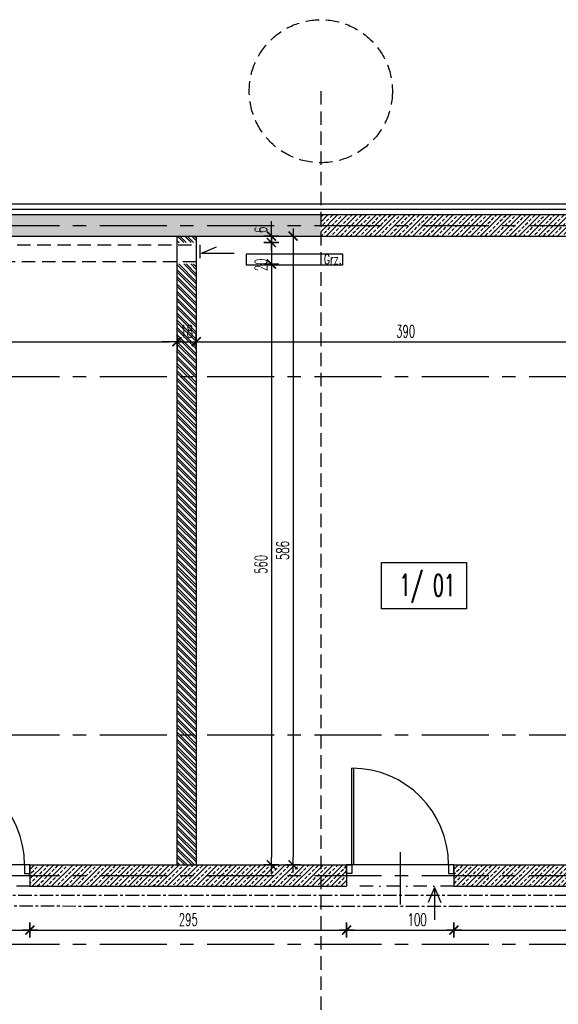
# Model space of a CAD drawing. Extents: x 41755 to 123924, y -112333 to 86187.
# Tile 174 of 256: x 101317 to 101819, y -16948 to -16031. Entities that reach past the tile are written whole.
import ezdxf
from ezdxf.enums import TextEntityAlignment as Align

# ---------------------------------------------------------------- set-up
doc = ezdxf.new("R2010")
doc.units = 0
doc.header["$LTSCALE"] = 50
for name, pattern in [('CENTER', [2, 1.25, -0.25, 0.25, -0.25]), ('DASHDOT', [1, 0.5, -0.25, 0, -0.25]), ('DASHED', [0.75, 0.5, -0.25]), ('DASHED2', [0.375, 0.25, -0.125])]:
    doc.linetypes.add(name, pattern=pattern)
doc.layers.get('0').update_dxf_attribs({"color": 101, "linetype": 'CONTINUOUS'})
doc.layers.add('0-pomoc', color=21, linetype='CONTINUOUS', plot=False)
for name, color, linetype in [('Drz---drzwi', 5, 'CONTINUOUS'), ('Ins-co', 2, 'CONTINUOUS'), ('Ins-kan', 54, 'CONTINUOUS'), ('Ins-went', 141, 'CONTINUOUS'), ('Opis-pom', 6, 'CONTINUOUS'), ('Opis_pom_ramka', 6, 'CONTINUOUS'), ('Os-osie glowne', 1, 'CENTER'), ('Sc-beton', 7, 'CONTINUOUS'), ('Sc-beton-hatch', 86, 'CONTINUOUS'), ('Sc-cegla pustak', 42, 'CONTINUOUS'), ('Sc-cegla pustak-hatch', 8, 'CONTINUOUS'), ('Sc-izolacja term-styropian', 151, 'STYROPIAN-KA'), ('Sc-nadproza kon', 5, 'DASHED2'), ('Wym-wew', 8, 'CONTINUOUS')]:
    doc.layers.add(name, color=color, linetype=linetype)
doc.styles.add('KA wymiar', font='romans.shx', dxfattribs={"width": 0.6})
doc.styles.add('ROMANS', font='romans', dxfattribs={"width": 0.85})
doc.linetypes.add('STYROPIAN-KA', pattern='A,0.0001,-0.1,[135,ltypeshp.shx,S=0.1,R=0,X=-0.1,Y=0],0,[135,ltypeshp.shx,S=0.1,R=180,X=0.1,Y=0],-0.1', length=0.2001)
doc.linetypes.add('ZIGZAG', pattern='A,0.00254,-5.08,[131,ltypeshp.shx,S=5.08,R=0,X=-5.08,Y=0],-10.16,[131,ltypeshp.shx,S=5.08,R=180,X=5.08,Y=0],-5.08', length=20.32254)
doc.dimstyles.new('KA wymiar', dxfattribs={"dimscale": 50, "dimtxt": 0.23, "dimasz": 0.14, "dimexe": 0, "dimexo": 0, "dimgap": 0.08, "dimtad": 1, "dimdec": 1, "dimrnd": 0.5, "dimzin": 9, "dimdsep": 46, "dimtxsty": 'KA wymiar', "dimblk1": 'UKOS', "dimblk2": 'UKOS', "dimsah": 1, "dimcen": 0.2, "dimse1": 1, "dimse2": 1, "dimclrd": 256, "dimclre": 256, "dimclrt": 2, "dimadec": 0, "dimazin": 0, "dimtfac": 1, "dimtdec": 1, "dimtix": 1, "dimtmove": 2, "dimatfit": 3, "dimldrblk": 'DOT', "dimfxl": 0, "dimtolj": 1, "dimtzin": 9, "dimarcsym": 0})
pattern_1 = [(45, (48983.4185, 565.478), (-4.49012806, 4.49012806), []), (45, (48987.9087, 565.478), (-4.49012806, 4.49012806), [3.175, -1.5875])]

# ---------------------------------------------------------------- blocks, each defined once
blk = doc.blocks.new('_0630_DRZWI_90')
at = {"ltscale": 7}
for p, q in [((5, 8), (5, 98)), ((6.8, 8), (6.8, 97.98))]:
    blk.add_line(p, q, dxfattribs=at)
at = {"ltscale": 25}
for p, q in [((50, 19.7), (50, -28.9)), ((5, 8), (0, 8)), ((0, 8), (5, 8)), ((0, 0), (0, 8)), ((5, 0), (0, 0)), ((5, 0), (0, 0)), ((95, 8), (5, 8)), ((5, 8), (5, 0)), ((95, 8), (95, 0)), ((100, 8), (95, 8)), ((95, 0), (100, 0)), ((95, 0), (100, 0)), ((100, 0), (100, 8))]:
    blk.add_line(p, q, dxfattribs=at)
at = {"ltscale": 7}
blk.add_arc((5, 8), 90, 0, 90, dxfattribs=at)
blk = doc.blocks.new('_STRZAŁKA_WENT')
for q in [(-6.02, -14.01), (0, -30.24), (6.02, -14.01)]:
    blk.add_line((0, 0), q)
blk = doc.blocks.new('UKOS')
at = {"color": 8}
blk.add_line((1, 0), (-1, 0), dxfattribs=at)
at = {"color": 1}
blk.add_line((0, 1), (0, -1), dxfattribs=at)
at = {"color": 1, "const_width": 0.2}
blk.add_lwpolyline([(0.6, 0.6), (-0.6, -0.6)], dxfattribs=at)
blk = doc.blocks.new('*D2623')
at = {"layer": 'Wym-wew', "lineweight": -2}
blk.add_line((101083.97, -16330.9), (101456.97, -16330.9), dxfattribs=at)
at = {"layer": 'Wym-wew', "lineweight": -2, "xscale": 7.000000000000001, "yscale": 7.000000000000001, "zscale": 7.000000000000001, "rotation": 180}
blk.add_blockref('UKOS', (101076.97, -16330.9), dxfattribs=at)
at = {"layer": 'Wym-wew', "lineweight": -2, "xscale": 7.000000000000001, "yscale": 7.000000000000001, "zscale": 7.000000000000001}
blk.add_blockref('UKOS', (101463.97, -16330.9), dxfattribs=at)
at = {"layer": 'Wym-wew', "color": 2, "insert": (101270.47, -16321.15), "char_height": 11.5, "attachment_point": 5, "style": 'KA wymiar'}
blk.add_mtext('\\A1;387', dxfattribs=at)
blk = doc.blocks.new('_Dot')
at = {"layer": '0-pomoc', "color": 0, "lineweight": -2}
blk.add_line((-0.5, 0), (-1, 0), dxfattribs=at)
at = {"layer": '0-pomoc', "color": 0, "const_width": 0.5}
blk.add_lwpolyline([(-0.25, 0, 1), (0.25, 0, 1)], format="xyb", close=True, dxfattribs=at)
blk = doc.blocks.new('*D2624')
at = {"layer": 'Wym-wew', "lineweight": -2}
for p, q in [((101456.97, -16330.9), (101449.97, -16330.9)), ((101463.97, -16330.9), (101481.97, -16330.9)), ((101488.97, -16330.9), (101495.97, -16330.9))]:
    blk.add_line(p, q, dxfattribs=at)
at = {"layer": 'Wym-wew', "lineweight": -2, "xscale": 7.000000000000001, "yscale": 7.000000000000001, "zscale": 7.000000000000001}
blk.add_blockref('UKOS', (101463.97, -16330.9), dxfattribs=at)
at = {"layer": 'Wym-wew', "lineweight": -2, "xscale": 7.000000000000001, "yscale": 7.000000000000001, "zscale": 7.000000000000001, "rotation": 180}
blk.add_blockref('UKOS', (101481.97, -16330.9), dxfattribs=at)
at = {"layer": 'Wym-wew', "color": 2, "insert": (101472.97, -16321.15), "char_height": 11.5, "attachment_point": 5, "style": 'KA wymiar'}
blk.add_mtext('\\A1;18', dxfattribs=at)
blk = doc.blocks.new('*D2625')
at = {"layer": 'Wym-wew', "lineweight": -2}
blk.add_line((101488.97, -16330.9), (101864.97, -16330.9), dxfattribs=at)
at = {"layer": 'Wym-wew', "lineweight": -2, "xscale": 7.000000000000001, "yscale": 7.000000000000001, "zscale": 7.000000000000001, "rotation": 180}
blk.add_blockref('UKOS', (101481.97, -16330.9), dxfattribs=at)
at = {"layer": 'Wym-wew', "lineweight": -2, "xscale": 7.000000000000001, "yscale": 7.000000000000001, "zscale": 7.000000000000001}
blk.add_blockref('UKOS', (101871.97, -16330.9), dxfattribs=at)
at = {"layer": 'Wym-wew', "color": 2, "insert": (101676.97, -16321.15), "char_height": 11.5, "attachment_point": 5, "style": 'KA wymiar'}
blk.add_mtext('\\A1;390', dxfattribs=at)
blk = doc.blocks.new('*D2681')
at = {"layer": 'Wym-wew', "lineweight": -2}
blk.add_line((101233.97, -16879.23), (101319.97, -16879.23), dxfattribs=at)
at = {"layer": 'Wym-wew', "lineweight": -2, "xscale": 7.000000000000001, "yscale": 7.000000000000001, "zscale": 7.000000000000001, "rotation": 180}
blk.add_blockref('UKOS', (101226.97, -16879.23), dxfattribs=at)
at = {"layer": 'Wym-wew', "lineweight": -2, "xscale": 7.000000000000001, "yscale": 7.000000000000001, "zscale": 7.000000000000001}
blk.add_blockref('UKOS', (101326.97, -16879.23), dxfattribs=at)
at = {"layer": 'Wym-wew', "color": 2, "insert": (101294.57, -16869.48), "char_height": 11.5, "attachment_point": 5, "style": 'KA wymiar'}
blk.add_mtext('\\A1;100', dxfattribs=at)
blk = doc.blocks.new('*D2682')
at = {"layer": 'Wym-wew', "lineweight": -2}
blk.add_line((101333.97, -16879.23), (101614.97, -16879.23), dxfattribs=at)
at = {"layer": 'Wym-wew', "lineweight": -2, "xscale": 7.000000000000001, "yscale": 7.000000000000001, "zscale": 7.000000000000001, "rotation": 180}
blk.add_blockref('UKOS', (101326.97, -16879.23), dxfattribs=at)
at = {"layer": 'Wym-wew', "lineweight": -2, "xscale": 7.000000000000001, "yscale": 7.000000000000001, "zscale": 7.000000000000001}
blk.add_blockref('UKOS', (101621.97, -16879.23), dxfattribs=at)
at = {"layer": 'Wym-wew', "color": 2, "insert": (101474.47, -16869.48), "char_height": 11.5, "attachment_point": 5, "style": 'KA wymiar'}
blk.add_mtext('\\A1;295', dxfattribs=at)
blk = doc.blocks.new('*D2683')
at = {"layer": 'Wym-wew', "lineweight": -2}
blk.add_line((101628.97, -16879.23), (101714.97, -16879.23), dxfattribs=at)
at = {"layer": 'Wym-wew', "lineweight": -2, "xscale": 7.000000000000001, "yscale": 7.000000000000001, "zscale": 7.000000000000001, "rotation": 180}
blk.add_blockref('UKOS', (101621.97, -16879.23), dxfattribs=at)
at = {"layer": 'Wym-wew', "lineweight": -2, "xscale": 7.000000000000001, "yscale": 7.000000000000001, "zscale": 7.000000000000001}
blk.add_blockref('UKOS', (101721.97, -16879.23), dxfattribs=at)
at = {"layer": 'Wym-wew', "color": 2, "insert": (101687.74, -16869.48), "char_height": 11.5, "attachment_point": 5, "style": 'KA wymiar'}
blk.add_mtext('\\A1;100', dxfattribs=at)
blk = doc.blocks.new('*D2684')
at = {"layer": 'Wym-wew', "lineweight": -2}
blk.add_line((101728.97, -16879.23), (102175.97, -16879.23), dxfattribs=at)
at = {"layer": 'Wym-wew', "lineweight": -2, "xscale": 7.000000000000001, "yscale": 7.000000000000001, "zscale": 7.000000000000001, "rotation": 180}
blk.add_blockref('UKOS', (101721.97, -16879.23), dxfattribs=at)
at = {"layer": 'Wym-wew', "lineweight": -2, "xscale": 7.000000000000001, "yscale": 7.000000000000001, "zscale": 7.000000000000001}
blk.add_blockref('UKOS', (102182.97, -16879.23), dxfattribs=at)
at = {"layer": 'Wym-wew', "color": 2, "insert": (101952.47, -16869.48), "char_height": 11.5, "attachment_point": 5, "style": 'KA wymiar'}
blk.add_mtext('\\A1;461', dxfattribs=at)
blk = doc.blocks.new('*D2690')
at = {"layer": 'Wym-wew', "lineweight": -2}
blk.add_line((101170.37, -16239.44), (101170.37, -16811.44), dxfattribs=at)
at = {"layer": 'Wym-wew', "lineweight": -2, "xscale": 7.000000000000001, "yscale": 7.000000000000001, "zscale": 7.000000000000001}
for p, rotation in [((101170.37, -16232.44), 90), ((101170.37, -16818.44), 270)]:
    blk.add_blockref('UKOS', p, dxfattribs=dict(at, rotation=rotation))
at = {"layer": 'Wym-wew', "color": 2, "insert": (101160.62, -16525.44), "char_height": 11.5, "attachment_point": 5, "rotation": 90, "style": 'KA wymiar'}
blk.add_mtext('\\A1;586', dxfattribs=at)
blk = doc.blocks.new('*D2691')
at = {"layer": 'Wym-wew', "lineweight": -2}
blk.add_line((101572.09, -16239.44), (101572.09, -16811.44), dxfattribs=at)
at = {"layer": 'Wym-wew', "lineweight": -2, "xscale": 7.000000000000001, "yscale": 7.000000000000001, "zscale": 7.000000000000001}
for p, rotation in [((101572.09, -16232.44), 90), ((101572.09, -16818.44), 270)]:
    blk.add_blockref('UKOS', p, dxfattribs=dict(at, rotation=rotation))
at = {"layer": 'Wym-wew', "color": 2, "insert": (101562.34, -16525.44), "char_height": 11.5, "attachment_point": 5, "rotation": 90, "style": 'KA wymiar'}
blk.add_mtext('\\A1;586', dxfattribs=at)
blk = doc.blocks.new('_opis_pom_metka')
at = {"layer": 'Opis_pom_ramka'}
blk.add_lwpolyline([(-33.13, 0), (32.87, 0), (32.87, -36), (-33.13, -36)], close=True, dxfattribs=at)
at = {"style": 'KA wymiar', "width": 0.6}
blk.add_attdef('KO/', text='', height=16.8, dxfattribs=at).set_placement((3.45, -25.87), align=Align.RIGHT)
blk.add_attdef('NR', (3.8, -26.16), '', height=16.8, dxfattribs=at)
blk = doc.blocks.new('_vxkdjhgkljhkgjhk')
for q in [(14.01, 6.02), (30.24, 0)]:
    blk.add_line((0, 0), q)
blk = doc.blocks.new('*D2795')
at = {"layer": 'Wym-wew', "lineweight": -2}
for p, q in [((101170.37, -16811.44), (101170.37, -16804.44)), ((101170.37, -16818.44), (101170.37, -16838.44)), ((101170.37, -16845.44), (101170.37, -16852.44))]:
    blk.add_line(p, q, dxfattribs=at)
at = {"layer": 'Wym-wew', "lineweight": -2, "xscale": 7.000000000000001, "yscale": 7.000000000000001, "zscale": 7.000000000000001}
for p, rotation in [((101170.37, -16818.44), 270), ((101170.37, -16838.44), 90)]:
    blk.add_blockref('UKOS', p, dxfattribs=dict(at, rotation=rotation))
at = {"layer": 'Wym-wew', "color": 2, "insert": (101160.62, -16828.44), "char_height": 11.5, "attachment_point": 5, "rotation": 90, "style": 'KA wymiar'}
blk.add_mtext('\\A1;20', dxfattribs=at)
blk = doc.blocks.new('*D2799')
at = {"layer": 'Wym-wew', "lineweight": -2}
for p, q in [((101551.88, -16225.44), (101551.88, -16218.44)), ((101551.88, -16232.44), (101551.88, -16238.44)), ((101551.88, -16245.44), (101551.88, -16252.44))]:
    blk.add_line(p, q, dxfattribs=at)
at = {"layer": 'Wym-wew', "lineweight": -2, "xscale": 7.000000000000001, "yscale": 7.000000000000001, "zscale": 7.000000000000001}
for p, rotation in [((101551.88, -16232.44), 270), ((101551.88, -16238.44), 90)]:
    blk.add_blockref('UKOS', p, dxfattribs=dict(at, rotation=rotation))
at = {"layer": 'Wym-wew', "color": 2, "insert": (101542.13, -16226.64), "char_height": 11.5, "attachment_point": 5, "rotation": 90, "style": 'KA wymiar'}
blk.add_mtext('\\A1;6', dxfattribs=at)
blk = doc.blocks.new('*D2800')
at = {"layer": 'Wym-wew', "lineweight": -2}
for p, q in [((101551.88, -16231.44), (101551.88, -16224.44)), ((101551.88, -16238.44), (101551.88, -16258.44)), ((101551.88, -16265.44), (101551.88, -16272.44))]:
    blk.add_line(p, q, dxfattribs=at)
at = {"layer": 'Wym-wew', "lineweight": -2, "xscale": 7.000000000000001, "yscale": 7.000000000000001, "zscale": 7.000000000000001}
for p, rotation in [((101551.88, -16238.44), 270), ((101551.88, -16258.44), 90)]:
    blk.add_blockref('UKOS', p, dxfattribs=dict(at, rotation=rotation))
at = {"layer": 'Wym-wew', "color": 2, "insert": (101542.13, -16259.21), "char_height": 11.5, "attachment_point": 5, "rotation": 90, "style": 'KA wymiar'}
blk.add_mtext('\\A1;20', dxfattribs=at)
blk = doc.blocks.new('*D2801')
at = {"layer": 'Wym-wew', "lineweight": -2}
blk.add_line((101551.88, -16265.44), (101551.88, -16811.44), dxfattribs=at)
at = {"layer": 'Wym-wew', "lineweight": -2, "xscale": 7.000000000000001, "yscale": 7.000000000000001, "zscale": 7.000000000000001}
for p, rotation in [((101551.88, -16258.44), 90), ((101551.88, -16818.44), 270)]:
    blk.add_blockref('UKOS', p, dxfattribs=dict(at, rotation=rotation))
at = {"layer": 'Wym-wew', "color": 2, "insert": (101542.13, -16538.44), "char_height": 11.5, "attachment_point": 5, "rotation": 90, "style": 'KA wymiar'}
blk.add_mtext('\\A1;560', dxfattribs=at)

msp = doc.modelspace()

# ---------------------------------------------------------------- hatches: boundary and pattern name
at = {"layer": 'Sc-beton-hatch'}
h = msp.add_hatch(dxfattribs=at)
h.set_pattern_fill('ANSI33', color=256, style=0)
h.set_pattern_definition(pattern_1)
h.paths.add_polyline_path([(100600.966, -16222.44), (100520.966, -16222.44), (100520.966, -16243.44), (100530.966, -16243.44), (100530.966, -16232.44), (100600.966, -16232.44)])
h.paths.add_polyline_path([(100600.966, -16212.438), (100520.966, -16212.438), (100520.966, -16222.44), (100600.966, -16222.44)])
h.paths.add_polyline_path([(100755.966, -16222.44), (100720.966, -16222.44), (100720.966, -16232.44), (100755.966, -16232.44)])
h.paths.add_polyline_path([(100755.966, -16212.438), (100720.966, -16212.438), (100720.966, -16222.44), (100755.966, -16222.44)])
h.paths.add_polyline_path([(100868.966, -16212.437), (100755.966, -16212.438), (100755.966, -16222.44), (100868.966, -16222.44)])
h.paths.add_polyline_path([(100868.966, -16222.44), (100755.966, -16222.44), (100755.966, -16232.44), (100868.966, -16232.44)])
h.paths.add_polyline_path([(100888.966, -16222.44), (100878.966, -16222.44), (100878.966, -16232.44), (100888.966, -16232.44)])
h.paths.add_polyline_path([(100888.966, -16212.437), (100878.966, -16212.437), (100878.966, -16222.44), (100888.966, -16222.44)])
h.paths.add_polyline_path([(100908.966, -16212.437), (100898.966, -16212.437), (100898.966, -16222.44), (100908.966, -16222.44)])
h.paths.add_polyline_path([(100908.966, -16222.44), (100898.966, -16222.44), (100898.966, -16232.44), (100908.966, -16232.44)])
h.paths.add_polyline_path([(101066.966, -16222.44), (100918.966, -16222.44), (100918.966, -16232.44), (101056.966, -16232.44), (101056.966, -16363.44), (101066.966, -16363.44)])
h.paths.add_polyline_path([(101066.966, -16212.437), (100918.966, -16212.437), (100918.966, -16222.44), (101066.966, -16222.44)])
h.paths.add_polyline_path([(101597.966, -16222.44), (101066.966, -16222.44), (101066.966, -16363.44), (101076.966, -16363.44), (101076.966, -16232.44), (101597.966, -16232.44)])
h.paths.add_polyline_path([(101066.966, -16212.437), (101066.966, -16222.44), (101597.966, -16222.44), (101597.966, -16212.436)])
h.paths.add_polyline_path([(101076.966, -16363.44), (101066.966, -16363.44), (101066.966, -16697.44), (101076.966, -16697.44)])
h.paths.add_polyline_path([(101066.966, -16363.44), (101056.966, -16363.44), (101056.966, -16697.44), (101066.966, -16697.44)])
h.paths.add_polyline_path([(101133.631, -16230.899), (101133.631, -16213.978), (101150.881, -16213.978), (101150.881, -16230.899)], flags=9)
h.paths.add_polyline_path([(101058.505, -16312.52), (101075.427, -16312.52), (101075.427, -16329.77), (101058.505, -16329.77)], flags=9)
h.paths.add_polyline_path([(101533.505, -16231.654), (101533.505, -16221.632), (101550.755, -16221.632), (101550.755, -16231.654)], flags=9)
h.paths.add_polyline_path([(101133.631, -16215.405), (101133.631, -16199.469), (101150.881, -16199.469), (101150.881, -16215.405)], flags=9)
h = msp.add_hatch(dxfattribs=at)
h.set_pattern_fill('ANSI33', color=256, style=0)
h.set_pattern_definition(pattern_1)
h.paths.add_polyline_path([(101597.966, -16222.44), (101597.966, -16232.44), (101881.966, -16232.44), (101881.966, -16222.44)])
h.paths.add_polyline_path([(101881.966, -16222.44), (101881.966, -16212.435), (101597.966, -16212.436), (101597.966, -16222.44)])
h.paths.add_polyline_path([(101891.966, -16222.44), (101891.966, -16212.435), (101881.966, -16212.435), (101881.966, -16222.44)])
h.paths.add_polyline_path([(101881.966, -16232.44), (101891.966, -16232.44), (101891.966, -16222.44), (101881.966, -16222.44)])
h = msp.add_hatch(dxfattribs=at)
h.set_pattern_fill('ANSI33', color=256, style=0)
h.set_pattern_definition(pattern_1)
h.paths.add_polyline_path([(101438.323, -16838.44), (101597.966, -16838.44), (101597.966, -16828.44), (101437.519, -16828.44)])
h.paths.add_polyline_path([(101437.519, -16828.44), (101597.966, -16828.44), (101597.966, -16818.44), (101436.715, -16818.44)])
h.paths.add_polyline_path([(101436.715, -16818.44), (101326.966, -16818.44), (101326.966, -16826.44), (101326.966, -16828.44), (101437.519, -16828.44)])
h.paths.add_polyline_path([(101326.966, -16838.44), (101438.323, -16838.44), (101437.519, -16828.44), (101326.966, -16828.44)])
h.paths.add_polyline_path([(101597.966, -16828.44), (101597.966, -16838.44), (101621.966, -16838.44), (101621.966, -16828.44)])
h.paths.add_polyline_path([(101621.966, -16828.44), (101621.966, -16818.44), (101597.966, -16818.44), (101597.966, -16828.44)])
h = msp.add_hatch(dxfattribs=at)
h.set_pattern_fill('ANSI33', color=256, style=0)
h.set_pattern_definition(pattern_1)
h.paths.add_polyline_path([(102200.966, -16828.44), (101881.966, -16828.44), (101881.966, -16838.44), (102200.966, -16838.44)])
h.paths.add_polyline_path([(102200.966, -16818.44), (101891.966, -16818.44), (101881.966, -16818.44), (101881.966, -16828.44), (102200.966, -16828.44)])
h.paths.add_polyline_path([(101881.966, -16818.44), (101721.966, -16818.44), (101721.966, -16826.44), (101721.966, -16828.44), (101881.966, -16828.44)])
h.paths.add_polyline_path([(101881.966, -16828.44), (101721.966, -16828.44), (101721.966, -16838.44), (101881.966, -16838.44)])
at = {"layer": 'Sc-cegla pustak-hatch'}
h = msp.add_hatch(dxfattribs=at)
h.set_pattern_fill('ANSI32', color=256, scale=0.5, angle=90, style=0)
h.set_pattern_definition([(135, (48983.4185, 565.478), (-3.36759605, -3.36759605), []), (135, (48983.4185, 567.723), (-3.36759605, -3.36759605), [])])
h.paths.add_polyline_path([(101481.966, -16697.44), (101463.966, -16697.44), (101463.966, -16818.44), (101481.966, -16818.44)])
h.paths.add_polyline_path([(101481.966, -16363.44), (101463.966, -16363.44), (101463.966, -16697.44), (101481.966, -16697.44)])
h.paths.add_polyline_path([(101481.966, -16258.44), (101463.966, -16258.44), (101463.966, -16363.44), (101481.966, -16363.44)])
h.paths.add_polyline_path([(101463.966, -16232.44), (101463.966, -16238.44), (101481.966, -16238.44), (101481.966, -16232.44)])
h.paths.add_polyline_path([(101464.998, -16312.52), (101480.934, -16312.52), (101480.934, -16329.77), (101464.998, -16329.77)], flags=24)

# ---------------------------------------------------------------- linework, layer by layer
at = {"layer": 'Ins-co', "linetype": 'CENTER', "ltscale": 0.2}
for p, q in [((100996.079, -16846.614, 0), (102173.69, -16846.65, 0)), ((101057.161, -16856.676), (102173.691, -16857.181, 0))]:
    msp.add_line(p, q, dxfattribs=at)
at = {"layer": 'Ins-co'}
msp.add_lwpolyline([(101528.505, -16249.207), (101528.505, -16259.207), (101618.505, -16259.207), (101618.505, -16249.207)], close=True, dxfattribs=at)
at = {"layer": 'Ins-kan', "linetype": 'DASHED', "ltscale": 0.5}
msp.add_line((101597.966, -16097.44), (101597.966, -17935.373), dxfattribs=at)
msp.add_circle((101597.966, -16097.44), 66.667, dxfattribs=at)
at = {"layer": 'Ins-went', "linetype": 'DASHED', "ltscale": 0.5}
for p, q in [((101108.795, -16240.539), (101481.966, -16240.539)), ((101481.966, -16256.539), (101295.38, -16256.539))]:
    msp.add_line(p, q, dxfattribs=at)
msp.add_lwpolyline([(101485.16, -16240.539), (101485.16, -16256.539)], dxfattribs=at)
at = {"layer": 'Os-osie glowne'}
for points in [[(99691.966, -16222.44), (102917.643, -16222.44)], [(99691.966, -16363.44), (102917.643, -16363.44)], [(99691.966, -16697.44), (102917.643, -16697.44)], [(99691.966, -16828.44), (102917.643, -16828.44)], [(99691.966, -16892.44), (102917.643, -16892.44)]]:
    msp.add_lwpolyline(points, dxfattribs=at)
at = {"layer": 'Sc-beton'}
for p, q in [((100720.966, -16212.438), (101891.966, -16212.435)), ((101076.966, -16232.44), (101891.966, -16232.44))]:
    msp.add_line(p, q, dxfattribs=at)
for points in [[(101326.966, -16818.44), (101621.966, -16818.44)], [(101326.966, -16818.44), (101326.966, -16838.44)], [(101621.966, -16818.44), (101621.966, -16838.44)], [(101721.966, -16818.44), (101891.966, -16818.44)], [(101721.966, -16818.44), (101721.966, -16838.44)], [(101326.966, -16838.44), (101621.966, -16838.44)], [(101721.966, -16838.44), (102200.966, -16838.44)]]:
    msp.add_lwpolyline(points, dxfattribs=at)
at = {"layer": 'Sc-cegla pustak'}
for points in [[(101463.966, -16232.44), (101463.966, -16818.44)], [(101481.966, -16232.44), (101481.966, -16818.44)]]:
    msp.add_lwpolyline(points, dxfattribs=at)
at = {"layer": 'Sc-izolacja term-styropian', "linetype": 'ByBlock'}
msp.add_line((99896.966, -16202.438), (101891.966, -16202.435), dxfattribs=at)
at = {"layer": 'Sc-izolacja term-styropian', "linetype": 'ZIGZAG', "ltscale": 0.018}
msp.add_line((99901.966, -16207.437), (101891.966, -16207.435), dxfattribs=at)
at = {"layer": 'Sc-nadproza kon', "linetype": 'DASHDOT', "ltscale": 0.5}
for points in [[(101326.966, -16838.44), (101226.966, -16838.44)], [(101721.966, -16838.44), (101621.966, -16838.44)]]:
    msp.add_lwpolyline(points, dxfattribs=at)

# ---------------------------------------------------------------- block references
at = {"layer": 'Drz---drzwi'}
for p in [(101226.966, -16826.44), (101621.966, -16826.44)]:
    msp.add_blockref('_0630_DRZWI_90', p, dxfattribs=at)
at = {"layer": 'Ins-went'}
msp.add_blockref('_vxkdjhgkljhkgjhk', (101486.871, -16248.44), dxfattribs=at)
at = {"layer": 'Ins-went', "xscale": -1}
msp.add_blockref('_STRZAŁKA_WENT', (101703.849, -16839.44), dxfattribs=at)
at = {"layer": 'Opis-pom'}
ref = msp.add_blockref('_opis_pom_metka', (101694.223, -16536.604), dxfattribs=dict(at, xscale=1.2, yscale=1.2, zscale=1.2))
ref.add_attrib('KO/', '1/', dxfattribs={"layer": '0', "height": 20.16, "style": 'KA wymiar', "width": 0.6}).set_placement((101693.056, -16567.645), align=Align.RIGHT)
ref.add_attrib('NR', '01', (101702.333, -16568.002), dxfattribs={"layer": '0', "height": 20.16, "style": 'KA wymiar', "width": 0.6})

# ---------------------------------------------------------------- texts
at = {"layer": 'Ins-co', "style": 'ROMANS', "width": 0.7}
msp.add_text('Grz.', height=9, dxfattribs=at).set_placement((101600.803, -16258.524, 0))

# ---------------------------------------------------------------- dimensions: what is measured, and where the dimension line sits
at = {"layer": 'Wym-wew'}
for base, p1, p2, picture, middle in [((101551.88, -16238.44), (101481.966, -16232.44), (101481.966, -16238.44), '*D2799', (101542.13, -16226.643)), ((101551.88, -16258.44), (101481.966, -16238.44), (101481.966, -16258.44), '*D2800', (101542.13, -16259.207))]:
    dim = msp.add_linear_dim(base=base, p1=p1, p2=p2, angle=90, dimstyle='KA wymiar', override={"dimscale": 100, "dimtxt": 0.115, "dimasz": 0.07, "dimgap": 0.04, "dimdec": 2, "dimpost": '\\X', "dimtdec": 2}, dxfattribs=at)
    dim.commit()
    dim.dimension.update_dxf_attribs({"geometry": picture, "text_midpoint": middle, "dimtype": 160})
for base, p1, p2, picture, middle in [((101463.966, -16330.895), (101076.966, -16232.44), (101463.966, -16232.44), '*D2623', (101270.466, -16321.145)), ((101481.966, -16330.895), (101463.966, -16232.44), (101481.966, -16232.44), '*D2624', (101472.966, -16321.145)), ((101871.966, -16330.895), (101481.966, -16232.44), (101871.966, -16232.44), '*D2625', (101676.966, -16321.145)), ((101621.966, -16879.233), (101326.966, -16838.44), (101621.966, -16838.44), '*D2682', (101474.466, -16869.483)), ((102182.966, -16879.233), (101721.966, -16838.44), (102182.966, -16847.696), '*D2684', (101952.466, -16869.483))]:
    dim = msp.add_linear_dim(base=base, p1=p1, p2=p2, dimstyle='KA wymiar', override={"dimscale": 100, "dimtxt": 0.115, "dimasz": 0.07, "dimgap": 0.04, "dimdec": 2, "dimpost": '\\X', "dimtdec": 2}, dxfattribs=at)
    dim.commit()
    dim.dimension.update_dxf_attribs({"geometry": picture, "text_midpoint": middle})
for base, p1, p2, picture, middle in [((101170.371, -16818.44), (101469.542, -16232.44), (101469.542, -16818.44), '*D2690', (101160.621, -16525.44)), ((101572.093, -16818.44), (101871.263, -16232.44), (101871.263, -16818.44), '*D2691', (101562.343, -16525.44)), ((101551.88, -16818.44), (101481.966, -16258.44), (101481.966, -16818.44), '*D2801', (101542.13, -16538.44)), ((101170.371, -16838.44), (101469.542, -16818.44), (101076.966, -16838.44), '*D2795', (101160.621, -16828.44))]:
    dim = msp.add_linear_dim(base=base, p1=p1, p2=p2, angle=90, dimstyle='KA wymiar', override={"dimscale": 100, "dimtxt": 0.115, "dimasz": 0.07, "dimgap": 0.04, "dimdec": 2, "dimpost": '\\X', "dimtdec": 2}, dxfattribs=at)
    dim.commit()
    dim.dimension.update_dxf_attribs({"geometry": picture, "text_midpoint": middle})
for base, p1, p2, picture, middle in [((101326.966, -16879.233), (101226.966, -16838.44), (101326.966, -16838.44), '*D2681', (101294.575, -16869.483)), ((101721.966, -16879.233), (101621.966, -16838.44), (101721.966, -16838.44), '*D2683', (101687.738, -16869.483))]:
    dim = msp.add_linear_dim(base=base, p1=p1, p2=p2, dimstyle='KA wymiar', override={"dimscale": 100, "dimtxt": 0.115, "dimasz": 0.07, "dimgap": 0.04, "dimdec": 2, "dimpost": '\\X', "dimtdec": 2}, dxfattribs=at)
    dim.commit()
    dim.dimension.update_dxf_attribs({"geometry": picture, "text_midpoint": middle, "dimtype": 160})

doc.saveas('drawing.dxf')
